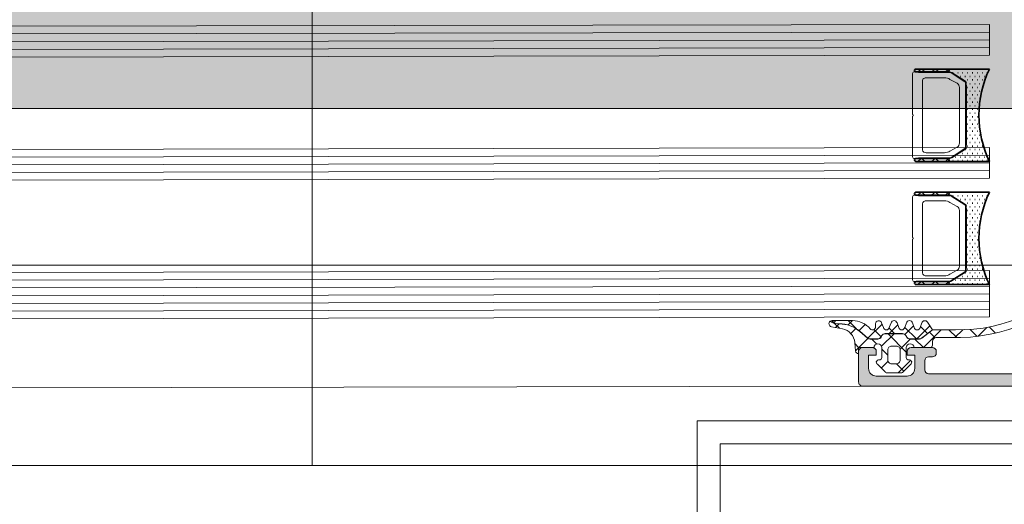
# Model space of a CAD drawing. Header units: millimetres. Extents: x -440702 to -371925, y -30725 to 14204.
# Tile 58 of 256: x -432713 to -432585, y -19831 to -19768. Entities that reach past the tile are written whole.
import ezdxf
from ezdxf.enums import TextEntityAlignment as Align

# ---------------------------------------------------------------- set-up
doc = ezdxf.new("R2010")
doc.units = ezdxf.units.MM
doc.header["$MEASUREMENT"] = 0
doc.layers.add('A-AREA.IFC Model', color=7, linetype='Continuous')
for name, color, linetype, lineweight in [('ARCHICAD Zone Stamps_Pen_No__1', 7, 'Continuous', 13), ('New_2-0_Pen_No__30', 134, 'Continuous', 35), ('New_A-13-UKS_Pen_No__250', 7, 'Continuous', 13), ('New_A-13-UKS_Pen_No__7', 7, 'Continuous', 15), ('New_S11_Stahl_Kontur_Pen_No__250', 7, 'Continuous', 13), ('SA viimistlus_põrand_Pen_No__1', 7, 'Continuous', 13)]:
    doc.layers.add(name, color=color, linetype=linetype, lineweight=lineweight)
doc.layers.add('New_3-0_Pen_No__84', color=7, linetype='Continuous', lineweight=15, true_color=0x41c341)
doc.layers.add('SA viimistlus_põrand_Pen_No__2', color=7, linetype='Continuous', lineweight=15, true_color=0x444444)
doc.styles.add('GENERATED_STYLE_1', font='txt')

# ---------------------------------------------------------------- blocks, each defined once
blk = doc.blocks.new('Tuulekoda_101_5_1', base_point=(-434152.9, -18725.26))
at = {"layer": 'A-AREA.IFC Model', "linetype": 'Continuous', "lineweight": 0, "true_color": 0xffffff}
blk.add_hatch(color=7, dxfattribs=at).paths.add_polyline_path([(-431574.85, -18691.21), (-435674.85, -18691.21), (-435674.85, -19779.53), (-431574.85, -19779.53)])
at = {"layer": 'ARCHICAD Zone Stamps_Pen_No__1', "color": 7, "lineweight": 13, "style": 'GENERATED_STYLE_1'}
for tag, p in [('ROOM_NAME', (-434152.9, -18775.54)), ('ROOM_NUMBER', (-434152.9, -19121.26)), ('ROOM_AREA', (-434152.9, -19466.97))]:
    blk.add_attdef(tag, text='', height=220, dxfattribs=at).set_placement(p, align=Align.TOP_LEFT)

msp = doc.modelspace()

# ---------------------------------------------------------------- hatches: boundary and pattern name
at = {"layer": 'New_A-13-UKS_Pen_No__250', "linetype": 'Continuous', "lineweight": 13}
h = msp.add_hatch(color=7, dxfattribs=at)
h.paths.add_polyline_path([(-432603.84, -19811.01), (-432603.85, -19811.1), (-432603.85, -19815.1), (-432603.84, -19815.17), (-432603.82, -19815.25), (-432603.79, -19815.32), (-432603.75, -19815.39), (-432603.7, -19815.45), (-432603.64, -19815.5), (-432603.57, -19815.54), (-432603.5, -19815.57), (-432603.42, -19815.59), (-432603.35, -19815.6), (-432534.85, -19815.6), (-432534.85, -19812.2), (-432535.95, -19811.1), (-432536.55, -19811.1), (-432536.55, -19812.8), (-432536.55, -19812.85), (-432536.55, -19812.89), (-432536.56, -19812.94), (-432536.56, -19812.99), (-432536.58, -19813.04), (-432536.59, -19813.09), (-432536.6, -19813.13), (-432536.62, -19813.18), (-432536.64, -19813.22), (-432536.66, -19813.27), (-432536.69, -19813.31), (-432536.71, -19813.35), (-432536.74, -19813.39), (-432536.77, -19813.43), (-432536.8, -19813.47), (-432536.84, -19813.5), (-432536.87, -19813.54), (-432536.91, -19813.57), (-432536.95, -19813.6), (-432536.99, -19813.63), (-432537.03, -19813.65), (-432537.07, -19813.68), (-432537.12, -19813.7), (-432537.16, -19813.72), (-432537.21, -19813.74), (-432537.25, -19813.75), (-432537.3, -19813.77), (-432537.35, -19813.78), (-432537.4, -19813.79), (-432537.45, -19813.79), (-432537.5, -19813.8), (-432537.55, -19813.8), (-432540.85, -19813.8), (-432540.89, -19813.8), (-432540.94, -19813.79), (-432540.99, -19813.79), (-432541.04, -19813.78), (-432541.09, -19813.77), (-432541.14, -19813.75), (-432541.18, -19813.74), (-432541.23, -19813.72), (-432541.27, -19813.7), (-432541.32, -19813.68), (-432541.36, -19813.65), (-432541.4, -19813.63), (-432541.44, -19813.6), (-432541.48, -19813.57), (-432541.52, -19813.54), (-432541.55, -19813.5), (-432541.59, -19813.47), (-432541.62, -19813.43), (-432541.65, -19813.39), (-432541.68, -19813.35), (-432541.7, -19813.31), (-432541.73, -19813.27), (-432541.75, -19813.22), (-432541.77, -19813.18), (-432541.79, -19813.13), (-432541.8, -19813.09), (-432541.82, -19813.04), (-432541.83, -19812.99), (-432541.83, -19812.94), (-432541.84, -19812.89), (-432541.84, -19812.85), (-432541.85, -19812.8), (-432541.85, -19805.6), (-432541.84, -19805.57), (-432541.84, -19805.55), (-432541.84, -19805.52), (-432541.84, -19805.5), (-432541.83, -19805.47), (-432541.82, -19805.45), (-432541.82, -19805.43), (-432541.81, -19805.4), (-432541.8, -19805.38), (-432541.79, -19805.36), (-432541.77, -19805.34), (-432541.76, -19805.32), (-432541.75, -19805.3), (-432541.73, -19805.28), (-432541.72, -19805.26), (-432541.7, -19805.24), (-432541.68, -19805.23), (-432541.66, -19805.21), (-432541.64, -19805.19), (-432541.62, -19805.18), (-432541.6, -19805.17), (-432541.58, -19805.16), (-432541.56, -19805.14), (-432541.54, -19805.13), (-432541.51, -19805.13), (-432541.49, -19805.12), (-432541.47, -19805.11), (-432541.44, -19805.11), (-432541.42, -19805.1), (-432541.39, -19805.1), (-432541.37, -19805.1), (-432541.35, -19805.1), (-432535.55, -19805.1), (-432535.47, -19805.09), (-432535.39, -19805.07), (-432535.32, -19805.04), (-432535.25, -19805), (-432535.19, -19804.95), (-432535.14, -19804.89), (-432535.1, -19804.82), (-432535.07, -19804.75), (-432535.05, -19804.67), (-432535.05, -19804.6), (-432535.05, -19803.1), (-432535.07, -19803.09), (-432535.09, -19803.08), (-432535.11, -19803.07), (-432535.13, -19803.06), (-432535.14, -19803.04), (-432535.15, -19803.04), (-432535.16, -19803.03), (-432535.17, -19803.02), (-432535.18, -19803), (-432535.2, -19802.98), (-432535.21, -19802.96), (-432535.22, -19802.94), (-432535.23, -19802.92), (-432535.24, -19802.9), (-432535.24, -19802.88), (-432535.24, -19802.86), (-432535.25, -19802.83), (-432535.25, -19802.36), (-432535.24, -19802.34), (-432535.24, -19802.31), (-432535.24, -19802.29), (-432535.23, -19802.27), (-432535.22, -19802.25), (-432535.21, -19802.23), (-432535.2, -19802.21), (-432535.18, -19802.19), (-432535.17, -19802.17), (-432535.16, -19802.16), (-432535.15, -19802.16), (-432535.14, -19802.14), (-432535.12, -19802.13), (-432535.1, -19802.12), (-432535.08, -19802.11), (-432535.06, -19802.1), (-432535.05, -19802.1), (-432535.05, -19800.22), (-432535.05, -19800.17), (-432535.06, -19800.12), (-432535.08, -19800.08), (-432535.1, -19800.04), (-432535.13, -19800), (-432535.17, -19799.97), (-432535.21, -19799.95), (-432535.25, -19799.93), (-432535.3, -19799.92), (-432535.35, -19799.92), (-432536.33, -19799.92), (-432536.37, -19799.92), (-432536.42, -19799.93), (-432536.46, -19799.95), (-432536.5, -19799.97), (-432536.54, -19800), (-432536.57, -19800.04), (-432536.59, -19800.08), (-432536.61, -19800.12), (-432536.62, -19800.17), (-432536.63, -19800.22), (-432536.63, -19802.98), (-432536.63, -19803), (-432536.63, -19803.02), (-432536.64, -19803.03), (-432536.64, -19803.04), (-432536.65, -19803.05), (-432536.66, -19803.06), (-432536.66, -19803.07), (-432536.67, -19803.07), (-432536.68, -19803.08), (-432536.69, -19803.08), (-432536.71, -19803.09), (-432536.73, -19803.1), (-432536.75, -19803.1), (-432541.04, -19803.1), (-432541.07, -19803.1), (-432541.09, -19803.09), (-432541.12, -19803.09), (-432541.14, -19803.09), (-432541.17, -19803.08), (-432541.19, -19803.07), (-432541.21, -19803.07), (-432541.24, -19803.06), (-432541.26, -19803.05), (-432541.28, -19803.04), (-432541.3, -19803.03), (-432541.32, -19803.01), (-432541.34, -19803), (-432541.36, -19802.98), (-432541.38, -19802.97), (-432541.4, -19802.95), (-432541.42, -19802.93), (-432541.43, -19802.91), (-432541.45, -19802.89), (-432541.46, -19802.87), (-432541.47, -19802.85), (-432541.49, -19802.83), (-432541.5, -19802.81), (-432541.51, -19802.79), (-432541.52, -19802.76), (-432541.52, -19802.74), (-432541.53, -19802.72), (-432541.54, -19802.69), (-432541.54, -19802.67), (-432541.54, -19802.65), (-432541.54, -19802.62), (-432541.54, -19802.6), (-432541.54, -19801.9), (-432540.16, -19799.49), (-432540.15, -19799.47), (-432540.14, -19799.45), (-432540.15, -19799.42), (-432540.15, -19799.4), (-432540.16, -19799.37), (-432540.17, -19799.35), (-432540.19, -19799.34), (-432540.21, -19799.32), (-432540.23, -19799.31), (-432540.25, -19799.3), (-432540.27, -19799.3), (-432540.3, -19799.3), (-432541.11, -19799.45), (-432541.89, -19799.73), (-432542.62, -19800.14), (-432543.26, -19800.66), (-432543.81, -19801.28), (-432544.25, -19801.98), (-432544.57, -19802.75), (-432544.58, -19802.77), (-432544.58, -19802.79), (-432544.59, -19802.8), (-432544.6, -19802.82), (-432544.61, -19802.84), (-432544.62, -19802.86), (-432544.63, -19802.87), (-432544.64, -19802.89), (-432544.65, -19802.9), (-432544.66, -19802.92), (-432544.68, -19802.93), (-432544.69, -19802.95), (-432544.7, -19802.96), (-432544.72, -19802.98), (-432544.73, -19802.99), (-432544.75, -19803), (-432544.77, -19803.01), (-432544.78, -19803.02), (-432544.8, -19803.03), (-432544.82, -19803.04), (-432544.83, -19803.05), (-432544.85, -19803.06), (-432544.87, -19803.07), (-432544.89, -19803.07), (-432544.91, -19803.08), (-432544.93, -19803.08), (-432544.95, -19803.09), (-432544.97, -19803.09), (-432544.99, -19803.09), (-432545.01, -19803.09), (-432545.03, -19803.1), (-432545.04, -19803.1), (-432563.85, -19803.1), (-432563.86, -19803.1), (-432563.88, -19803.09), (-432563.9, -19803.09), (-432563.92, -19803.09), (-432563.94, -19803.09), (-432563.96, -19803.08), (-432563.98, -19803.08), (-432564, -19803.07), (-432564.02, -19803.07), (-432564.04, -19803.06), (-432564.06, -19803.05), (-432564.07, -19803.04), (-432564.09, -19803.03), (-432564.11, -19803.02), (-432564.12, -19803.01), (-432564.14, -19803), (-432564.16, -19802.99), (-432564.17, -19802.98), (-432564.19, -19802.96), (-432564.2, -19802.95), (-432564.21, -19802.93), (-432564.23, -19802.92), (-432564.24, -19802.9), (-432564.25, -19802.89), (-432564.26, -19802.87), (-432564.27, -19802.86), (-432564.28, -19802.84), (-432564.29, -19802.82), (-432564.3, -19802.8), (-432564.31, -19802.79), (-432564.31, -19802.77), (-432564.32, -19802.75), (-432564.64, -19801.98), (-432565.08, -19801.28), (-432565.63, -19800.66), (-432566.28, -19800.14), (-432567, -19799.73), (-432567.78, -19799.45), (-432568.6, -19799.3), (-432568.62, -19799.3), (-432568.64, -19799.3), (-432568.66, -19799.31), (-432568.68, -19799.32), (-432568.7, -19799.33), (-432568.71, -19799.35), (-432568.73, -19799.36), (-432568.74, -19799.38), (-432568.74, -19799.41), (-432568.75, -19799.43), (-432568.75, -19799.45), (-432568.74, -19799.47), (-432568.73, -19799.49), (-432567.35, -19801.9), (-432567.35, -19802.6), (-432567.35, -19802.62), (-432567.35, -19802.65), (-432567.35, -19802.67), (-432567.35, -19802.69), (-432567.36, -19802.72), (-432567.37, -19802.74), (-432567.37, -19802.76), (-432567.38, -19802.79), (-432567.39, -19802.81), (-432567.4, -19802.83), (-432567.42, -19802.85), (-432567.43, -19802.87), (-432567.44, -19802.89), (-432567.46, -19802.91), (-432567.47, -19802.93), (-432567.49, -19802.95), (-432567.51, -19802.97), (-432567.53, -19802.98), (-432567.55, -19803), (-432567.57, -19803.01), (-432567.59, -19803.03), (-432567.61, -19803.04), (-432567.63, -19803.05), (-432567.65, -19803.06), (-432567.68, -19803.07), (-432567.7, -19803.07), (-432567.72, -19803.08), (-432567.75, -19803.09), (-432567.77, -19803.09), (-432567.8, -19803.09), (-432567.82, -19803.1), (-432567.85, -19803.1), (-432572.15, -19803.1), (-432572.17, -19803.09), (-432572.19, -19803.09), (-432572.2, -19803.08), (-432572.21, -19803.08), (-432572.22, -19803.07), (-432572.23, -19803.07), (-432572.23, -19803.06), (-432572.24, -19803.05), (-432572.25, -19803.04), (-432572.25, -19803.03), (-432572.26, -19803.01), (-432572.26, -19802.99), (-432572.27, -19802.98), (-432572.27, -19800.22), (-432572.27, -19800.17), (-432572.28, -19800.12), (-432572.3, -19800.08), (-432572.32, -19800.04), (-432572.35, -19800), (-432572.39, -19799.97), (-432572.43, -19799.95), (-432572.47, -19799.93), (-432572.52, -19799.92), (-432572.57, -19799.92), (-432573.55, -19799.92), (-432573.59, -19799.92), (-432573.64, -19799.93), (-432573.68, -19799.95), (-432573.72, -19799.97), (-432573.76, -19800), (-432573.79, -19800.04), (-432573.81, -19800.08), (-432573.83, -19800.12), (-432573.84, -19800.17), (-432573.85, -19800.22), (-432573.85, -19802.1), (-432573.82, -19802.1), (-432573.8, -19802.11), (-432573.78, -19802.12), (-432573.76, -19802.14), (-432573.75, -19802.15), (-432573.73, -19802.16), (-432573.72, -19802.17), (-432573.71, -19802.19), (-432573.69, -19802.21), (-432573.68, -19802.23), (-432573.67, -19802.25), (-432573.66, -19802.27), (-432573.65, -19802.29), (-432573.65, -19802.31), (-432573.65, -19802.34), (-432573.65, -19802.36), (-432573.65, -19802.83), (-432573.65, -19802.86), (-432573.65, -19802.88), (-432573.65, -19802.9), (-432573.66, -19802.92), (-432573.67, -19802.94), (-432573.68, -19802.96), (-432573.69, -19802.98), (-432573.71, -19803), (-432573.72, -19803.02), (-432573.73, -19803.03), (-432573.74, -19803.04), (-432573.75, -19803.05), (-432573.77, -19803.06), (-432573.79, -19803.07), (-432573.81, -19803.08), (-432573.83, -19803.09), (-432573.85, -19803.1), (-432573.85, -19804.5), (-432573.84, -19804.57), (-432573.82, -19804.65), (-432573.79, -19804.72), (-432573.75, -19804.79), (-432573.7, -19804.85), (-432573.64, -19804.9), (-432573.57, -19804.94), (-432573.5, -19804.97), (-432573.42, -19804.99), (-432573.35, -19805), (-432572.35, -19805), (-432572.32, -19805), (-432572.3, -19805), (-432572.27, -19805), (-432572.25, -19805.01), (-432572.22, -19805.01), (-432572.2, -19805.02), (-432572.18, -19805.03), (-432572.15, -19805.03), (-432572.13, -19805.04), (-432572.11, -19805.06), (-432572.09, -19805.07), (-432572.07, -19805.08), (-432572.05, -19805.09), (-432572.03, -19805.11), (-432572.01, -19805.13), (-432571.99, -19805.14), (-432571.97, -19805.16), (-432571.96, -19805.18), (-432571.94, -19805.2), (-432571.93, -19805.22), (-432571.92, -19805.24), (-432571.9, -19805.26), (-432571.89, -19805.28), (-432571.88, -19805.3), (-432571.87, -19805.33), (-432571.87, -19805.35), (-432571.86, -19805.37), (-432571.85, -19805.4), (-432571.85, -19805.42), (-432571.85, -19805.45), (-432571.85, -19805.47), (-432571.85, -19805.5), (-432571.85, -19812.65), (-432571.85, -19812.7), (-432571.85, -19812.75), (-432571.86, -19812.79), (-432571.86, -19812.84), (-432571.87, -19812.89), (-432571.89, -19812.93), (-432571.9, -19812.98), (-432571.92, -19813.02), (-432571.93, -19813.06), (-432571.95, -19813.11), (-432571.98, -19813.15), (-432572, -19813.19), (-432572.03, -19813.23), (-432572.06, -19813.27), (-432572.09, -19813.3), (-432572.12, -19813.34), (-432572.15, -19813.37), (-432572.19, -19813.4), (-432572.22, -19813.43), (-432572.26, -19813.46), (-432572.3, -19813.49), (-432572.34, -19813.51), (-432572.38, -19813.54), (-432572.42, -19813.56), (-432572.47, -19813.58), (-432572.51, -19813.59), (-432572.56, -19813.61), (-432572.6, -19813.62), (-432572.65, -19813.63), (-432572.69, -19813.64), (-432572.74, -19813.65), (-432572.79, -19813.65), (-432578.85, -19814), (-432594.75, -19814), (-432594.77, -19814), (-432594.79, -19813.99), (-432594.82, -19813.99), (-432594.84, -19813.99), (-432594.87, -19813.98), (-432594.89, -19813.97), (-432594.91, -19813.97), (-432594.94, -19813.96), (-432594.96, -19813.95), (-432594.98, -19813.94), (-432595, -19813.93), (-432595.02, -19813.91), (-432595.04, -19813.9), (-432595.06, -19813.88), (-432595.08, -19813.87), (-432595.1, -19813.85), (-432595.12, -19813.83), (-432595.13, -19813.81), (-432595.15, -19813.79), (-432595.16, -19813.77), (-432595.17, -19813.75), (-432595.19, -19813.73), (-432595.2, -19813.71), (-432595.21, -19813.69), (-432595.22, -19813.66), (-432595.22, -19813.64), (-432595.23, -19813.62), (-432595.24, -19813.59), (-432595.24, -19813.57), (-432595.24, -19813.55), (-432595.24, -19813.52), (-432595.25, -19813.5), (-432595.25, -19812.3), (-432595.24, -19812.27), (-432595.24, -19812.25), (-432595.24, -19812.22), (-432595.24, -19812.2), (-432595.23, -19812.17), (-432595.22, -19812.15), (-432595.22, -19812.13), (-432595.21, -19812.1), (-432595.2, -19812.08), (-432595.19, -19812.06), (-432595.17, -19812.04), (-432595.16, -19812.02), (-432595.15, -19812), (-432595.13, -19811.98), (-432595.12, -19811.96), (-432595.1, -19811.94), (-432595.08, -19811.93), (-432595.06, -19811.91), (-432595.04, -19811.89), (-432595.02, -19811.88), (-432595, -19811.87), (-432594.98, -19811.86), (-432594.96, -19811.84), (-432594.94, -19811.83), (-432594.91, -19811.83), (-432594.89, -19811.82), (-432594.87, -19811.81), (-432594.84, -19811.81), (-432594.82, -19811.8), (-432594.79, -19811.8), (-432594.77, -19811.8), (-432594.75, -19811.8), (-432594.25, -19811.8), (-432594.17, -19811.79), (-432594.09, -19811.77), (-432594.02, -19811.74), (-432593.95, -19811.7), (-432593.89, -19811.65), (-432593.84, -19811.59), (-432593.8, -19811.52), (-432593.77, -19811.45), (-432593.75, -19811.37), (-432593.75, -19811.3), (-432593.75, -19811.1), (-432593.75, -19811.01), (-432593.78, -19810.93), (-432593.81, -19810.85), (-432593.86, -19810.77), (-432593.92, -19810.71), (-432594, -19810.66), (-432594.07, -19810.63), (-432594.16, -19810.6), (-432594.25, -19810.6), (-432597.04, -19810.6), (-432597.12, -19810.6), (-432597.2, -19810.62), (-432597.27, -19810.65), (-432597.34, -19810.69), (-432597.4, -19810.74), (-432597.45, -19810.8), (-432597.49, -19810.87), (-432597.52, -19810.94), (-432597.54, -19811.02), (-432597.55, -19811.1), (-432597.55, -19811.6), (-432596.55, -19811.6), (-432596.55, -19813.3), (-432596.55, -19813.35), (-432596.55, -19813.39), (-432596.56, -19813.44), (-432596.56, -19813.49), (-432596.58, -19813.54), (-432596.59, -19813.59), (-432596.6, -19813.63), (-432596.62, -19813.68), (-432596.64, -19813.72), (-432596.66, -19813.77), (-432596.69, -19813.81), (-432596.71, -19813.85), (-432596.74, -19813.89), (-432596.77, -19813.93), (-432596.8, -19813.97), (-432596.84, -19814), (-432596.87, -19814.04), (-432596.91, -19814.07), (-432596.95, -19814.1), (-432596.99, -19814.13), (-432597.03, -19814.15), (-432597.07, -19814.18), (-432597.12, -19814.2), (-432597.16, -19814.22), (-432597.21, -19814.24), (-432597.25, -19814.25), (-432597.3, -19814.27), (-432597.35, -19814.28), (-432597.4, -19814.29), (-432597.45, -19814.29), (-432597.5, -19814.3), (-432597.55, -19814.3), (-432601.55, -19814.3), (-432601.59, -19814.3), (-432601.64, -19814.29), (-432601.69, -19814.29), (-432601.74, -19814.28), (-432601.79, -19814.27), (-432601.84, -19814.25), (-432601.88, -19814.24), (-432601.93, -19814.22), (-432601.97, -19814.2), (-432602.02, -19814.18), (-432602.06, -19814.15), (-432602.1, -19814.13), (-432602.14, -19814.1), (-432602.18, -19814.07), (-432602.22, -19814.04), (-432602.25, -19814), (-432602.29, -19813.97), (-432602.32, -19813.93), (-432602.35, -19813.89), (-432602.38, -19813.85), (-432602.4, -19813.81), (-432602.43, -19813.77), (-432602.45, -19813.72), (-432602.47, -19813.68), (-432602.49, -19813.63), (-432602.5, -19813.59), (-432602.52, -19813.54), (-432602.53, -19813.49), (-432602.53, -19813.44), (-432602.54, -19813.39), (-432602.54, -19813.35), (-432602.55, -19813.3), (-432602.55, -19811.6), (-432601.55, -19811.6), (-432601.55, -19811.1), (-432601.55, -19811.02), (-432601.57, -19810.94), (-432601.6, -19810.87), (-432601.64, -19810.8), (-432601.69, -19810.74), (-432601.75, -19810.69), (-432601.82, -19810.65), (-432601.89, -19810.62), (-432601.97, -19810.6), (-432602.05, -19810.6), (-432603.35, -19810.6), (-432603.43, -19810.6), (-432603.52, -19810.63), (-432603.6, -19810.66), (-432603.67, -19810.71), (-432603.73, -19810.77), (-432603.78, -19810.85), (-432603.81, -19810.93)])
h.paths.add_polyline_path([(-432570.45, -19813.5), (-432570.45, -19805.3), (-432570.44, -19805.27), (-432570.44, -19805.25), (-432570.44, -19805.22), (-432570.44, -19805.2), (-432570.43, -19805.17), (-432570.42, -19805.15), (-432570.42, -19805.13), (-432570.41, -19805.1), (-432570.4, -19805.08), (-432570.39, -19805.06), (-432570.37, -19805.04), (-432570.36, -19805.02), (-432570.35, -19805), (-432570.33, -19804.98), (-432570.32, -19804.96), (-432570.3, -19804.94), (-432570.28, -19804.93), (-432570.26, -19804.91), (-432570.24, -19804.89), (-432570.22, -19804.88), (-432570.2, -19804.87), (-432570.18, -19804.86), (-432570.16, -19804.84), (-432570.14, -19804.83), (-432570.11, -19804.83), (-432570.09, -19804.82), (-432570.07, -19804.81), (-432570.04, -19804.81), (-432570.02, -19804.8), (-432569.99, -19804.8), (-432569.97, -19804.8), (-432569.95, -19804.8), (-432543.75, -19804.8), (-432543.72, -19804.8), (-432543.7, -19804.8), (-432543.67, -19804.8), (-432543.65, -19804.81), (-432543.62, -19804.81), (-432543.6, -19804.82), (-432543.58, -19804.83), (-432543.55, -19804.83), (-432543.53, -19804.84), (-432543.51, -19804.86), (-432543.49, -19804.87), (-432543.47, -19804.88), (-432543.45, -19804.89), (-432543.43, -19804.91), (-432543.41, -19804.93), (-432543.39, -19804.94), (-432543.37, -19804.96), (-432543.36, -19804.98), (-432543.34, -19805), (-432543.33, -19805.02), (-432543.32, -19805.04), (-432543.3, -19805.06), (-432543.29, -19805.08), (-432543.28, -19805.1), (-432543.27, -19805.13), (-432543.27, -19805.15), (-432543.26, -19805.17), (-432543.25, -19805.2), (-432543.25, -19805.22), (-432543.25, -19805.25), (-432543.25, -19805.27), (-432543.25, -19805.3), (-432543.25, -19813.5), (-432543.25, -19813.52), (-432543.25, -19813.55), (-432543.25, -19813.57), (-432543.25, -19813.59), (-432543.26, -19813.62), (-432543.27, -19813.64), (-432543.27, -19813.66), (-432543.28, -19813.69), (-432543.29, -19813.71), (-432543.3, -19813.73), (-432543.32, -19813.75), (-432543.33, -19813.77), (-432543.34, -19813.79), (-432543.36, -19813.81), (-432543.37, -19813.83), (-432543.39, -19813.85), (-432543.41, -19813.87), (-432543.43, -19813.88), (-432543.45, -19813.9), (-432543.47, -19813.91), (-432543.49, -19813.93), (-432543.51, -19813.94), (-432543.53, -19813.95), (-432543.55, -19813.96), (-432543.58, -19813.97), (-432543.6, -19813.97), (-432543.62, -19813.98), (-432543.65, -19813.99), (-432543.67, -19813.99), (-432543.7, -19813.99), (-432543.72, -19814), (-432543.75, -19814), (-432569.95, -19814), (-432569.97, -19814), (-432569.99, -19813.99), (-432570.02, -19813.99), (-432570.04, -19813.99), (-432570.07, -19813.98), (-432570.09, -19813.97), (-432570.11, -19813.97), (-432570.14, -19813.96), (-432570.16, -19813.95), (-432570.18, -19813.94), (-432570.2, -19813.93), (-432570.22, -19813.91), (-432570.24, -19813.9), (-432570.26, -19813.88), (-432570.28, -19813.87), (-432570.3, -19813.85), (-432570.32, -19813.83), (-432570.33, -19813.81), (-432570.35, -19813.79), (-432570.36, -19813.77), (-432570.37, -19813.75), (-432570.39, -19813.73), (-432570.4, -19813.71), (-432570.41, -19813.69), (-432570.42, -19813.66), (-432570.42, -19813.64), (-432570.43, -19813.62), (-432570.44, -19813.59), (-432570.44, -19813.57), (-432570.44, -19813.55), (-432570.44, -19813.52)], flags=0)
at = {"layer": 'SA viimistlus_põrand_Pen_No__1', "linetype": 'Continuous', "lineweight": 13}
h = msp.add_hatch(dxfattribs=at)
h.set_pattern_fill('Brick___Stack_Bond_0001', style=0, pattern_type=2)
h.set_pattern_definition([(0, (0, 0), (0, 50), []), (90, (0, 0), (-225, 0), [])])
h.paths.add_polyline_path([(-435675.99, -19825.91), (-431579.09, -19825.91), (-431579.09, -18431.27), (-435675.99, -18431.27)])

# ---------------------------------------------------------------- linework, layer by layer
at = {"layer": 'A-AREA.IFC Model', "color": 7, "linetype": 'Continuous', "lineweight": 0, "true_color": 0xffffff, "flags": 128}
msp.add_lwpolyline([(-431574.85, -18691.21), (-435674.85, -18691.21), (-435674.85, -19779.53), (-431574.85, -19779.53)], close=True, dxfattribs=at)
at = {"layer": 'New_2-0_Pen_No__30', "color": 134, "linetype": 'Continuous', "lineweight": 35}
for p, q in [((-432596.35, -19774.41), (-432592.35, -19774.41)), ((-432592.35, -19774.78), (-432596.35, -19774.78)), ((-432592.35, -19774.41), (-432586.85, -19774.41)), ((-432591.61, -19774.88), (-432591.56, -19774.88)), ((-432590.97, -19774.88), (-432590.92, -19774.88)), ((-432590.66, -19775.36), (-432590.61, -19775.36)), ((-432590.34, -19774.88), (-432590.29, -19774.88)), ((-432590.02, -19775.36), (-432589.97, -19775.36)), ((-432589.7, -19774.88), (-432589.65, -19774.88)), ((-432589.39, -19775.36), (-432589.34, -19775.36)), ((-432589.07, -19774.88), (-432589.02, -19774.88)), ((-432588.75, -19775.36), (-432588.7, -19775.36)), ((-432588.43, -19774.88), (-432588.38, -19774.88)), ((-432588.12, -19775.36), (-432588.07, -19775.36)), ((-432587.8, -19774.88), (-432587.75, -19774.88)), ((-432587.48, -19775.36), (-432587.43, -19775.36)), ((-432587.16, -19774.88), (-432587.11, -19774.88)), ((-432590.34, -19775.83), (-432590.29, -19775.83)), ((-432589.85, -19784.3), (-432589.85, -19776.51)), ((-432589.7, -19775.83), (-432589.65, -19775.83)), ((-432589.39, -19776.31), (-432589.34, -19776.31)), ((-432589.07, -19775.83), (-432589.02, -19775.83)), ((-432588.75, -19776.31), (-432588.7, -19776.31)), ((-432588.43, -19775.83), (-432588.38, -19775.83)), ((-432588.12, -19776.31), (-432588.07, -19776.31)), ((-432587.8, -19775.83), (-432587.75, -19775.83)), ((-432589.7, -19776.79), (-432589.65, -19776.79)), ((-432589.7, -19777.74), (-432589.65, -19777.74)), ((-432589.39, -19777.26), (-432589.34, -19777.26)), ((-432589.07, -19776.79), (-432589.02, -19776.79)), ((-432589.07, -19777.74), (-432589.02, -19777.74)), ((-432588.75, -19777.26), (-432588.7, -19777.26)), ((-432588.43, -19776.79), (-432588.38, -19776.79)), ((-432588.43, -19777.74), (-432588.38, -19777.74)), ((-432588.12, -19777.26), (-432588.07, -19777.26)), ((-432587.8, -19776.79), (-432587.75, -19776.79)), ((-432589.7, -19778.69), (-432589.65, -19778.69)), ((-432589.39, -19778.22), (-432589.34, -19778.22)), ((-432589.39, -19779.17), (-432589.34, -19779.17)), ((-432589.07, -19778.69), (-432589.02, -19778.69)), ((-432588.75, -19778.22), (-432588.7, -19778.22)), ((-432588.75, -19779.17), (-432588.7, -19779.17)), ((-432588.43, -19778.69), (-432588.38, -19778.69)), ((-432588.12, -19778.22), (-432588.07, -19778.22)), ((-432589.7, -19779.64), (-432589.65, -19779.64)), ((-432589.39, -19780.12), (-432589.34, -19780.12)), ((-432589.07, -19779.64), (-432589.02, -19779.64)), ((-432588.75, -19780.12), (-432588.7, -19780.12)), ((-432588.43, -19779.64), (-432588.38, -19779.64)), ((-432589.7, -19780.6), (-432589.65, -19780.6)), ((-432589.7, -19781.55), (-432589.65, -19781.55)), ((-432589.39, -19781.07), (-432589.34, -19781.07)), ((-432589.07, -19780.6), (-432589.02, -19780.6)), ((-432589.07, -19781.55), (-432589.02, -19781.55)), ((-432588.75, -19781.07), (-432588.7, -19781.07)), ((-432588.43, -19780.6), (-432588.38, -19780.6)), ((-432588.43, -19781.55), (-432588.38, -19781.55)), ((-432589.7, -19782.5), (-432589.65, -19782.5)), ((-432589.39, -19782.03), (-432589.34, -19782.03)), ((-432589.39, -19782.98), (-432589.34, -19782.98)), ((-432589.07, -19782.5), (-432589.02, -19782.5)), ((-432588.75, -19782.03), (-432588.7, -19782.03)), ((-432588.75, -19782.98), (-432588.7, -19782.98)), ((-432588.43, -19782.5), (-432588.38, -19782.5)), ((-432588.12, -19782.98), (-432588.07, -19782.98)), ((-432589.7, -19783.45), (-432589.65, -19783.45)), ((-432589.7, -19784.41), (-432589.65, -19784.41)), ((-432589.39, -19783.93), (-432589.34, -19783.93)), ((-432589.07, -19783.45), (-432589.02, -19783.45)), ((-432589.07, -19784.41), (-432589.02, -19784.41)), ((-432588.75, -19783.93), (-432588.7, -19783.93)), ((-432588.43, -19783.45), (-432588.38, -19783.45)), ((-432588.43, -19784.41), (-432588.38, -19784.41)), ((-432588.12, -19783.93), (-432588.07, -19783.93)), ((-432587.8, -19784.41), (-432587.75, -19784.41)), ((-432590.34, -19785.36), (-432590.29, -19785.36)), ((-432590.02, -19784.88), (-432589.97, -19784.88)), ((-432589.7, -19785.36), (-432589.65, -19785.36)), ((-432589.39, -19784.88), (-432589.34, -19784.88)), ((-432589.07, -19785.36), (-432589.02, -19785.36)), ((-432588.75, -19784.88), (-432588.7, -19784.88)), ((-432588.43, -19785.36), (-432588.38, -19785.36)), ((-432588.12, -19784.88), (-432588.07, -19784.88)), ((-432587.8, -19785.36), (-432587.75, -19785.36)), ((-432587.48, -19784.88), (-432587.43, -19784.88)), ((-432596.35, -19786.03), (-432592.35, -19786.03)), ((-432592.35, -19786.41), (-432596.35, -19786.41)), ((-432586.85, -19786.41), (-432592.35, -19786.41)), ((-432591.61, -19786.31), (-432591.56, -19786.31)), ((-432591.29, -19785.84), (-432591.24, -19785.84)), ((-432590.97, -19786.31), (-432590.92, -19786.31)), ((-432590.66, -19785.84), (-432590.61, -19785.84)), ((-432590.34, -19786.31), (-432590.29, -19786.31)), ((-432590.02, -19785.84), (-432589.97, -19785.84)), ((-432589.7, -19786.31), (-432589.65, -19786.31)), ((-432589.39, -19785.84), (-432589.34, -19785.84)), ((-432589.07, -19786.31), (-432589.02, -19786.31)), ((-432588.75, -19785.84), (-432588.7, -19785.84)), ((-432588.43, -19786.31), (-432588.38, -19786.31)), ((-432588.12, -19785.84), (-432588.07, -19785.84)), ((-432587.8, -19786.31), (-432587.75, -19786.31)), ((-432587.48, -19785.84), (-432587.43, -19785.84)), ((-432587.16, -19786.31), (-432587.11, -19786.31)), ((-432596.35, -19790.41), (-432592.35, -19790.41)), ((-432592.35, -19790.78), (-432596.35, -19790.78)), ((-432592.35, -19790.41), (-432586.85, -19790.41)), ((-432591.61, -19790.88), (-432591.56, -19790.88)), ((-432590.97, -19790.88), (-432590.92, -19790.88)), ((-432590.66, -19791.36), (-432590.61, -19791.36)), ((-432590.34, -19790.88), (-432590.29, -19790.88)), ((-432590.34, -19791.83), (-432590.29, -19791.83)), ((-432590.02, -19791.36), (-432589.97, -19791.36)), ((-432589.7, -19790.88), (-432589.65, -19790.88)), ((-432589.7, -19791.83), (-432589.65, -19791.83)), ((-432589.39, -19791.36), (-432589.34, -19791.36)), ((-432589.07, -19790.88), (-432589.02, -19790.88)), ((-432589.07, -19791.83), (-432589.02, -19791.83)), ((-432588.75, -19791.36), (-432588.7, -19791.36)), ((-432588.43, -19790.88), (-432588.38, -19790.88)), ((-432588.43, -19791.83), (-432588.38, -19791.83)), ((-432588.12, -19791.36), (-432588.07, -19791.36)), ((-432587.8, -19790.88), (-432587.75, -19790.88)), ((-432587.8, -19791.83), (-432587.75, -19791.83)), ((-432587.48, -19791.36), (-432587.43, -19791.36)), ((-432587.16, -19790.88), (-432587.11, -19790.88)), ((-432589.85, -19800.3), (-432589.85, -19792.51)), ((-432589.7, -19792.79), (-432589.65, -19792.79)), ((-432589.39, -19792.31), (-432589.34, -19792.31)), ((-432589.39, -19793.26), (-432589.34, -19793.26)), ((-432589.07, -19792.79), (-432589.02, -19792.79)), ((-432588.75, -19792.31), (-432588.7, -19792.31)), ((-432588.75, -19793.26), (-432588.7, -19793.26)), ((-432588.43, -19792.79), (-432588.38, -19792.79)), ((-432588.12, -19792.31), (-432588.07, -19792.31)), ((-432588.12, -19793.26), (-432588.07, -19793.26)), ((-432587.8, -19792.79), (-432587.75, -19792.79)), ((-432589.7, -19793.74), (-432589.65, -19793.74)), ((-432589.39, -19794.22), (-432589.34, -19794.22)), ((-432589.07, -19793.74), (-432589.02, -19793.74)), ((-432588.75, -19794.22), (-432588.7, -19794.22)), ((-432588.43, -19793.74), (-432588.38, -19793.74)), ((-432588.12, -19794.22), (-432588.07, -19794.22)), ((-432589.7, -19794.69), (-432589.65, -19794.69)), ((-432589.7, -19795.64), (-432589.65, -19795.64)), ((-432589.39, -19795.17), (-432589.34, -19795.17)), ((-432589.07, -19794.69), (-432589.02, -19794.69)), ((-432589.07, -19795.64), (-432589.02, -19795.64)), ((-432588.75, -19795.17), (-432588.7, -19795.17)), ((-432588.43, -19794.69), (-432588.38, -19794.69)), ((-432588.43, -19795.64), (-432588.38, -19795.64)), ((-432589.7, -19796.6), (-432589.65, -19796.6)), ((-432589.39, -19796.12), (-432589.34, -19796.12)), ((-432589.39, -19797.07), (-432589.34, -19797.07)), ((-432589.07, -19796.6), (-432589.02, -19796.6)), ((-432588.75, -19796.12), (-432588.7, -19796.12)), ((-432588.75, -19797.07), (-432588.7, -19797.07)), ((-432588.43, -19796.6), (-432588.38, -19796.6)), ((-432589.7, -19797.55), (-432589.65, -19797.55)), ((-432589.7, -19798.5), (-432589.65, -19798.5)), ((-432589.39, -19798.03), (-432589.34, -19798.03)), ((-432589.07, -19797.55), (-432589.02, -19797.55)), ((-432589.07, -19798.5), (-432589.02, -19798.5)), ((-432588.75, -19798.03), (-432588.7, -19798.03)), ((-432588.43, -19797.55), (-432588.38, -19797.55)), ((-432588.43, -19798.5), (-432588.38, -19798.5)), ((-432589.7, -19799.45), (-432589.65, -19799.45)), ((-432589.39, -19798.98), (-432589.34, -19798.98)), ((-432589.07, -19799.45), (-432589.02, -19799.45)), ((-432588.75, -19798.98), (-432588.7, -19798.98)), ((-432588.43, -19799.45), (-432588.38, -19799.45)), ((-432588.12, -19798.98), (-432588.07, -19798.98)), ((-432590.02, -19800.88), (-432589.97, -19800.88)), ((-432589.7, -19800.41), (-432589.65, -19800.41)), ((-432589.39, -19799.93), (-432589.34, -19799.93)), ((-432589.39, -19800.88), (-432589.34, -19800.88)), ((-432589.07, -19800.41), (-432589.02, -19800.41)), ((-432588.75, -19799.93), (-432588.7, -19799.93)), ((-432588.75, -19800.88), (-432588.7, -19800.88)), ((-432588.43, -19800.41), (-432588.38, -19800.41)), ((-432588.12, -19799.93), (-432588.07, -19799.93)), ((-432588.12, -19800.88), (-432588.07, -19800.88)), ((-432587.8, -19800.41), (-432587.75, -19800.41)), ((-432587.48, -19800.88), (-432587.43, -19800.88)), ((-432596.35, -19802.03), (-432592.35, -19802.03)), ((-432591.61, -19802.31), (-432591.56, -19802.31)), ((-432591.29, -19801.84), (-432591.24, -19801.84)), ((-432590.97, -19802.31), (-432590.92, -19802.31)), ((-432590.66, -19801.84), (-432590.61, -19801.84)), ((-432590.34, -19801.36), (-432590.29, -19801.36)), ((-432590.34, -19802.31), (-432590.29, -19802.31)), ((-432590.02, -19801.84), (-432589.97, -19801.84)), ((-432589.7, -19801.36), (-432589.65, -19801.36)), ((-432589.7, -19802.31), (-432589.65, -19802.31)), ((-432589.39, -19801.84), (-432589.34, -19801.84)), ((-432589.07, -19801.36), (-432589.02, -19801.36)), ((-432589.07, -19802.31), (-432589.02, -19802.31)), ((-432588.75, -19801.84), (-432588.7, -19801.84)), ((-432588.43, -19801.36), (-432588.38, -19801.36)), ((-432588.43, -19802.31), (-432588.38, -19802.31)), ((-432588.12, -19801.84), (-432588.07, -19801.84)), ((-432587.8, -19801.36), (-432587.75, -19801.36)), ((-432587.8, -19802.31), (-432587.75, -19802.31)), ((-432587.48, -19801.84), (-432587.43, -19801.84)), ((-432587.16, -19802.31), (-432587.11, -19802.31)), ((-432592.35, -19802.41), (-432596.35, -19802.41)), ((-432586.85, -19802.41), (-432592.35, -19802.41))]:
    msp.add_line(p, q, dxfattribs=at)
for centre, radius, start, end in [((-432596.4, -19774.59), 0.195, 73.7398, 286.2602), ((-432592.29, -19774.59), 0.195, 253.7398, 106.2602), ((-432592.29, -19774.59), 0.195, 253.7398, 106.2602), ((-432574.39, -19780.41), 13.82, 154.2759, 205.7241), ((-432596.4, -19786.22), 0.195, 73.7398, 286.2602), ((-432592.29, -19786.22), 0.195, 253.7398, 106.2602), ((-432592.29, -19786.22), 0.195, 253.7398, 106.2602), ((-432596.4, -19790.59), 0.195, 73.7398, 286.2602), ((-432592.29, -19790.59), 0.195, 253.7398, 106.2602), ((-432592.29, -19790.59), 0.195, 253.7398, 106.2602), ((-432574.39, -19796.41), 13.82, 154.2759, 205.7241), ((-432596.4, -19802.22), 0.195, 73.7398, 286.2602), ((-432592.29, -19802.22), 0.195, 253.7398, 106.2602), ((-432592.29, -19802.22), 0.195, 253.7398, 106.2602)]:
    msp.add_arc(centre, radius, start, end, dxfattribs=at)
at = {"layer": 'New_3-0_Pen_No__84', "color": 95, "linetype": 'Continuous', "lineweight": 15, "true_color": 0x41c341}
for p, q in [((-432595.69, -19774.41), (-432596.19, -19774.78)), ((-432595.19, -19774.78), (-432595.69, -19774.41)), ((-432593.89, -19774.41), (-432594.39, -19774.78)), ((-432593.39, -19774.78), (-432593.89, -19774.41)), ((-432592.17, -19774.46), (-432592.6, -19774.78)), ((-432595.69, -19786.03), (-432596.19, -19786.41)), ((-432595.19, -19786.41), (-432595.69, -19786.03)), ((-432593.89, -19786.03), (-432594.39, -19786.41)), ((-432593.39, -19786.41), (-432593.89, -19786.03)), ((-432592.17, -19786.09), (-432592.6, -19786.41)), ((-432595.69, -19790.41), (-432596.19, -19790.78)), ((-432595.19, -19790.78), (-432595.69, -19790.41)), ((-432593.89, -19790.41), (-432594.39, -19790.78)), ((-432593.39, -19790.78), (-432593.89, -19790.41)), ((-432592.17, -19790.46), (-432592.6, -19790.78)), ((-432595.69, -19802.03), (-432596.19, -19802.41)), ((-432595.19, -19802.41), (-432595.69, -19802.03)), ((-432593.89, -19802.03), (-432594.39, -19802.41)), ((-432593.39, -19802.41), (-432593.89, -19802.03)), ((-432592.17, -19802.09), (-432592.6, -19802.41))]:
    msp.add_line(p, q, dxfattribs=at)
at = {"layer": 'New_A-13-UKS_Pen_No__250', "color": 7, "linetype": 'Continuous', "lineweight": 13}
for p, q in [((-432586.85, -19768.6), (-433508.95, -19770.41)), ((-432586.85, -19772.6), (-432586.85, -19768.6)), ((-432586.85, -19769.6), (-433508.95, -19771.41)), ((-432586.85, -19770.6), (-433508.95, -19772.41)), ((-432586.85, -19771.6), (-433508.95, -19773.41)), ((-432586.85, -19772.6), (-433508.95, -19774.41)), ((-432586.85, -19784.6), (-433508.95, -19786.41)), ((-432586.85, -19785.6), (-433508.95, -19787.41)), ((-432586.85, -19788.6), (-432586.85, -19784.6)), ((-432586.85, -19786.6), (-433508.95, -19788.41)), ((-432586.85, -19787.6), (-433508.95, -19789.41)), ((-432586.85, -19788.6), (-433508.95, -19790.41)), ((-432586.85, -19800.6), (-433508.95, -19802.41)), ((-432586.85, -19806.6), (-432586.85, -19800.6)), ((-432586.85, -19801.6), (-433508.95, -19803.41)), ((-432586.85, -19802.6), (-433508.95, -19804.41)), ((-432586.85, -19803.6), (-433508.95, -19805.41)), ((-432586.85, -19804.6), (-433508.95, -19806.41)), ((-432586.85, -19805.6), (-433508.95, -19807.41)), ((-432586.85, -19806.6), (-433508.95, -19808.41)), ((-432607.04, -19807.4), (-432607.34, -19807.1)), ((-432606.81, -19807.1), (-432607.09, -19807.38)), ((-432606.35, -19808.09), (-432607.01, -19807.43)), ((-432604.66, -19807.1), (-432605.22, -19807.66)), ((-432604.12, -19808.16), (-432605.19, -19807.1)), ((-432606.39, -19807.53), (-432606.85, -19807.99)), ((-432604.2, -19808.14), (-432604.85, -19808.79)), ((-432602.99, -19807.59), (-432603.8, -19808.4)), ((-432600.8, -19807.55), (-432602.64, -19809.39)), ((-432600.93, -19809.2), (-432601.87, -19808.26)), ((-432599.2, -19808.78), (-432599.89, -19808.08)), ((-432598.76, -19807.66), (-432599.87, -19808.78)), ((-432596.34, -19809.48), (-432597.85, -19807.97)), ((-432596.71, -19807.78), (-432597.83, -19808.89)), ((-432594.57, -19807.79), (-432596.26, -19809.48)), ((-432594.89, -19808.78), (-432595.81, -19807.86)), ((-432593.12, -19808.29), (-432595.43, -19810.6)), ((-432593.9, -19809.32), (-432594.62, -19808.59)), ((-432591.1, -19809.31), (-432592.13, -19808.28)), ((-432590.31, -19808.28), (-432591.33, -19809.31)), ((-432588.45, -19809.15), (-432589.36, -19808.24)), ((-432587.2, -19807.98), (-432588.35, -19809.14)), ((-432586.07, -19808.73), (-432586.87, -19807.92)), ((-432602.65, -19809.4), (-432604.25, -19811)), ((-432601.51, -19810.12), (-432602.14, -19809.5)), ((-432599.24, -19808.8), (-432600.87, -19810.43)), ((-432597.65, -19811.18), (-432600.03, -19808.8)), ((-432597.13, -19809.5), (-432598.45, -19810.82)), ((-432595.43, -19810.6), (-432596.53, -19809.5)), ((-432603.85, -19810.6), (-432604.32, -19810.12)), ((-432600.05, -19811.59), (-432600.85, -19810.79)), ((-432600.01, -19812.38), (-432600.9, -19813.26)), ((-432597.08, -19812.25), (-432598.73, -19813.9)), ((-432597.98, -19813.66), (-432598.94, -19812.7)), ((-433508.95, -19817.41), (-432603.35, -19815.6))]:
    msp.add_line(p, q, dxfattribs=at)
msp.add_lwpolyline([(-432624.85, -20057.1), (-432624.85, -19820.1), (-432575.35, -19820.1), (-432575.35, -19823.1), (-432621.85, -19823.1), (-432621.85, -20054.1), (-432563.85, -20054.1), (-432563.85, -20057.1)], close=True, dxfattribs=at)
at = {"layer": 'New_A-13-UKS_Pen_No__7', "color": 7, "linetype": 'Continuous', "lineweight": 15}
for p, q in [((-432607.28, -19807.32), (-432607.56, -19807.18)), ((-432607.27, -19807.3), (-432607.54, -19807.17)), ((-432607.31, -19807.1), (-432604.64, -19807.1)), ((-432600.86, -19807.39), (-432600.63, -19808)), ((-432599.86, -19808), (-432599.63, -19807.39)), ((-432598.86, -19807.39), (-432598.63, -19808)), ((-432597.86, -19808), (-432597.63, -19807.39)), ((-432596.86, -19807.39), (-432596.63, -19808)), ((-432595.86, -19808), (-432595.63, -19807.39)), ((-432594.9, -19807.3), (-432594.26, -19808.28)), ((-432607.39, -19807.89), (-432605.95, -19808.17)), ((-432602.69, -19809.38), (-432603.71, -19808.5)), ((-432602.67, -19809.36), (-432603.7, -19808.48)), ((-432601.65, -19807.9), (-432601.65, -19807.5)), ((-432594.26, -19808.28), (-432595.66, -19809.37)), ((-432594.25, -19808.3), (-432595.64, -19809.39)), ((-432591.26, -19808.28), (-432594.25, -19808.3)), ((-432604.34, -19809.96), (-432604.24, -19811.03)), ((-432601.37, -19809.48), (-432602.36, -19809.48)), ((-432601.37, -19809.5), (-432602.36, -19809.5)), ((-432600.84, -19809.04), (-432600.95, -19809.24)), ((-432600.82, -19809.05), (-432600.93, -19809.25)), ((-432598.15, -19808.78), (-432600.39, -19808.78)), ((-432598.15, -19808.8), (-432600.39, -19808.8)), ((-432597.6, -19809.25), (-432597.72, -19809.05)), ((-432597.58, -19809.24), (-432597.7, -19809.04)), ((-432595.95, -19809.48), (-432597.17, -19809.48)), ((-432595.95, -19809.5), (-432597.17, -19809.5)), ((-432594.25, -19810.3), (-432594.25, -19809.8)), ((-432593.75, -19809.3), (-432591.89, -19809.3)), ((-432603.85, -19811.4), (-432603.85, -19810.6)), ((-432603.85, -19810.6), (-432601.85, -19810.6)), ((-432603.85, -19815.1), (-432603.85, -19811.1)), ((-432603.35, -19810.6), (-432602.05, -19810.6)), ((-432601.55, -19811.1), (-432601.55, -19811.6)), ((-432600.85, -19810.6), (-432600.85, -19811.9)), ((-432600.05, -19812.2), (-432600.05, -19810.9)), ((-432599.55, -19810.4), (-432598.95, -19810.4)), ((-432598.45, -19810.9), (-432598.45, -19812.2)), ((-432597.65, -19811.9), (-432597.65, -19810.6)), ((-432597.55, -19811.6), (-432597.55, -19811.1)), ((-432597.04, -19810.6), (-432594.25, -19810.6)), ((-432596.65, -19810.6), (-432594.55, -19810.6)), ((-432593.75, -19811.1), (-432593.75, -19811.3)), ((-432601.55, -19811.6), (-432602.55, -19811.6)), ((-432602.55, -19811.6), (-432602.55, -19813.3)), ((-432601.15, -19812.2), (-432601.25, -19812.2)), ((-432596.55, -19811.6), (-432597.55, -19811.6)), ((-432597.25, -19812.2), (-432597.35, -19812.2)), ((-432596.55, -19813.3), (-432596.55, -19811.6)), ((-432595.25, -19812.3), (-432595.25, -19813.5)), ((-432594.25, -19811.8), (-432594.75, -19811.8)), ((-432601.46, -19812.71), (-432600.42, -19813.75)), ((-432598.95, -19812.7), (-432599.55, -19812.7)), ((-432598.07, -19813.75), (-432597.03, -19812.71)), ((-432601.55, -19814.3), (-432597.55, -19814.3)), ((-432600.06, -19813.9), (-432598.43, -19813.9)), ((-432594.75, -19814), (-432578.85, -19814)), ((-432534.85, -19815.6), (-432603.35, -19815.6))]:
    msp.add_line(p, q, dxfattribs=at)
for points in [[(-432592.67, -19775.53), (-432595.05, -19775.53)], [(-432592.67, -19791.53), (-432595.05, -19791.53)]]:
    msp.add_lwpolyline(points, dxfattribs=at)
for centre, radius, start, end in [((-432591.12, -19787.23), 22.08, 268.0025, 321.1813), ((-432590.69, -19788.03), 20.25, 268.3951, 322.1249), ((-432607.31, -19807.5), 0.4, 127.9861, 258.9894), ((-432607.31, -19807.5), 0.4, 89.9191, 124.7714), ((-432606.39, -19805.53), 2, 243.3452, 270.6189), ((-432606.39, -19805.53), 1.98, 243.3452, 270.6189), ((-432604.64, -19810.1), 3, 40.3198, 90.0013), ((-432601.25, -19807.5), 0.4, 14.9997, 179.9996), ((-432599.24, -19807.5), 0.4, 14.9996, 165.0004), ((-432597.24, -19807.5), 0.4, 14.9998, 165.0002), ((-432595.25, -19807.5), 0.4, 29.9998, 164.9998), ((-432606.32, -19811.53), 4.02, 49.3588, 90.6189), ((-432606.32, -19811.53), 4, 49.3588, 90.6189), ((-432606.33, -19810.13), 2, 4.9952, 78.9975), ((-432602.05, -19807.9), 0.4, 220.3208, 0), ((-432600.24, -19807.9), 0.4, 194.9996, 345.0004), ((-432598.24, -19807.9), 0.4, 194.9998, 345.0002), ((-432596.24, -19807.9), 0.4, 194.9998, 345.0002), ((-432602.36, -19809), 0.496, 229.3588, 270), ((-432602.36, -19809), 0.476, 229.3588, 270), ((-432601.37, -19809), 0.48, 270, 330), ((-432601.37, -19809), 0.5, 270, 330), ((-432600.39, -19809.3), 0.52, 90, 150), ((-432600.39, -19809.3), 0.5, 90, 150), ((-432598.15, -19809.3), 0.52, 30, 90), ((-432598.15, -19809.3), 0.5, 30, 90), ((-432597.17, -19809), 0.5, 210, 270), ((-432597.17, -19809), 0.48, 210, 270), ((-432595.95, -19809), 0.48, 270, 308.0173), ((-432595.95, -19809), 0.5, 270, 308.0173), ((-432593.75, -19809.8), 0.5, 90.005, 180), ((-432603.85, -19811), 0.4, 184.917, 269.9994), ((-432603.35, -19811.1), 0.5, 90, 180), ((-432602.05, -19811.1), 0.5, 0, 90), ((-432601.35, -19810.6), 0.5, 0, 180), ((-432599.55, -19810.9), 0.5, 89.9989, 180.0011), ((-432598.95, -19810.9), 0.5, 359.9989, 90.0011), ((-432597.15, -19810.6), 0.5, 0, 180), ((-432597.04, -19811.1), 0.5, 90, 180), ((-432594.55, -19810.3), 0.3, 270, 0), ((-432594.25, -19811.1), 0.5, 0, 90), ((-432594.25, -19811.3), 0.5, 270, 0), ((-432601.25, -19812.5), 0.3, 90.0055, 224.9966), ((-432601.15, -19811.9), 0.3, 270, 0), ((-432599.55, -19812.2), 0.5, 179.9979, 270.0021), ((-432598.95, -19812.2), 0.5, 269.9979, 0.0021), ((-432597.35, -19811.9), 0.3, 180, 270), ((-432597.25, -19812.5), 0.3, 314.9981, 90.0001), ((-432594.75, -19812.3), 0.5, 90, 180), ((-432601.55, -19813.3), 1, 180, 270), ((-432600.06, -19813.4), 0.5, 224.9798, 270), ((-432598.43, -19813.4), 0.5, 270, 315.0277), ((-432597.55, -19813.3), 1, 270, 0), ((-432594.75, -19813.5), 0.5, 180, 270), ((-432603.35, -19815.1), 0.5, 179.9996, 270)]:
    msp.add_arc(centre, radius, start, end, dxfattribs=at)
at = {"layer": 'New_S11_Stahl_Kontur_Pen_No__250', "color": 7, "linetype": 'Continuous', "lineweight": 13}
for p, q in [((-432596.85, -19775.01), (-432596.85, -19780.3)), ((-432592.01, -19774.78), (-432596.55, -19774.78)), ((-432596.05, -19774.78), (-432596.05, -19774.86)), ((-432596.05, -19774.86), (-432592.01, -19774.86)), ((-432591.8, -19774.92), (-432590.03, -19776.06)), ((-432589.96, -19776), (-432591.73, -19774.87)), ((-432595.55, -19775.91), (-432595.55, -19780.41)), ((-432592.67, -19775.53), (-432595.05, -19775.53)), ((-432591.04, -19776.26), (-432591.97, -19775.75)), ((-432589.95, -19776.22), (-432589.95, -19784.59)), ((-432589.85, -19784.59), (-432589.85, -19776.22)), ((-432590.75, -19780.41), (-432590.75, -19776.79)), ((-432596.85, -19780.51), (-432596.85, -19785.81)), ((-432595.55, -19780.41), (-432595.55, -19784.91)), ((-432590.75, -19784.02), (-432590.75, -19780.41)), ((-432595.05, -19785.28), (-432592.67, -19785.28)), ((-432591.97, -19785.06), (-432591.04, -19784.55)), ((-432590.03, -19784.75), (-432591.8, -19785.89)), ((-432591.73, -19785.94), (-432589.96, -19784.81)), ((-432596.55, -19786.03), (-432592.01, -19786.03)), ((-432592.01, -19785.96), (-432596.05, -19785.96)), ((-432596.05, -19785.96), (-432596.05, -19786.03)), ((-432592.01, -19790.78), (-432596.55, -19790.78)), ((-432596.05, -19790.78), (-432596.05, -19790.86)), ((-432596.85, -19791.01), (-432596.85, -19796.3)), ((-432596.05, -19790.86), (-432592.01, -19790.86)), ((-432595.55, -19791.91), (-432595.55, -19796.41)), ((-432592.67, -19791.53), (-432595.05, -19791.53)), ((-432591.04, -19792.26), (-432591.97, -19791.75)), ((-432591.8, -19790.92), (-432590.03, -19792.06)), ((-432589.96, -19792), (-432591.73, -19790.87)), ((-432590.75, -19796.41), (-432590.75, -19792.79)), ((-432589.95, -19792.22), (-432589.95, -19800.59)), ((-432589.85, -19800.59), (-432589.85, -19792.22)), ((-432596.85, -19796.51), (-432596.85, -19801.81)), ((-432595.55, -19796.41), (-432595.55, -19800.91)), ((-432590.75, -19800.02), (-432590.75, -19796.41)), ((-432591.97, -19801.06), (-432591.04, -19800.55)), ((-432590.03, -19800.75), (-432591.8, -19801.89)), ((-432591.73, -19801.94), (-432589.96, -19800.81)), ((-432596.55, -19802.03), (-432592.01, -19802.03)), ((-432592.01, -19801.96), (-432596.05, -19801.96)), ((-432596.05, -19801.96), (-432596.05, -19802.03)), ((-432595.05, -19801.28), (-432592.67, -19801.28))]:
    msp.add_line(p, q, dxfattribs=at)
for centre, radius, start, end in [((-432596.58, -19775.05), 0.271, 83.039, 170.7008), ((-432592, -19775.26), 0.476, 54.6101, 90.874), ((-432592.01, -19775.21), 0.357, 54.6101, 90.874), ((-432595.1, -19775.98), 0.451, 83.039, 170.7008), ((-432592.66, -19776.72), 1.19, 54.6101, 90.874), ((-432591.42, -19776.81), 0.671, 2.067, 55.7554), ((-432590.15, -19776.22), 0.201, 2.067, 55.7554), ((-432590.11, -19776.23), 0.268, 2.067, 55.7554), ((-432596.85, -19780.41), 0.106, 273.3723, 86.6277), ((-432591.42, -19784), 0.671, 304.2446, 357.933), ((-432595.1, -19784.83), 0.451, 189.2992, 276.961), ((-432592.66, -19784.09), 1.19, 269.126, 305.3899), ((-432590.15, -19784.59), 0.201, 304.2446, 357.933), ((-432590.11, -19784.58), 0.268, 304.2446, 357.933), ((-432596.58, -19785.76), 0.271, 189.2992, 276.961), ((-432592.01, -19785.6), 0.357, 269.126, 305.3899), ((-432592, -19785.55), 0.476, 269.126, 305.3899), ((-432596.58, -19791.05), 0.271, 83.039, 170.7008), ((-432592, -19791.26), 0.476, 54.6101, 90.874), ((-432595.1, -19791.98), 0.451, 83.039, 170.7008), ((-432592.66, -19792.72), 1.19, 54.6101, 90.874), ((-432592.01, -19791.21), 0.357, 54.6101, 90.874), ((-432590.15, -19792.22), 0.201, 2.067, 55.7554), ((-432590.11, -19792.23), 0.268, 2.067, 55.7554), ((-432591.42, -19792.81), 0.671, 2.067, 55.7554), ((-432596.85, -19796.41), 0.106, 273.3723, 86.6277), ((-432595.1, -19800.83), 0.451, 189.2992, 276.961), ((-432592.66, -19800.09), 1.19, 269.126, 305.3899), ((-432591.42, -19800), 0.671, 304.2446, 357.933), ((-432590.15, -19800.59), 0.201, 304.2446, 357.933), ((-432590.11, -19800.58), 0.268, 304.2446, 357.933), ((-432596.58, -19801.76), 0.271, 189.2992, 276.961), ((-432592.01, -19801.6), 0.357, 269.126, 305.3899), ((-432592, -19801.55), 0.476, 269.126, 305.3899)]:
    msp.add_arc(centre, radius, start, end, dxfattribs=at)
at = {"layer": 'SA viimistlus_põrand_Pen_No__2', "color": 250, "linetype": 'Continuous', "lineweight": 15, "true_color": 0x444444, "flags": 128}
msp.add_lwpolyline([(-435675.99, -19825.91), (-431579.09, -19825.91), (-431579.09, -18431.27), (-435675.99, -18431.27)], close=True, dxfattribs=at)

# ---------------------------------------------------------------- block references
at = {"layer": 'A-AREA.IFC Model', "color": 7, "linetype": 'Continuous', "lineweight": 13}
msp.add_blockref('Tuulekoda_101_5_1', (-434152.9, -18725.26), dxfattribs=at)

doc.saveas('drawing.dxf')
